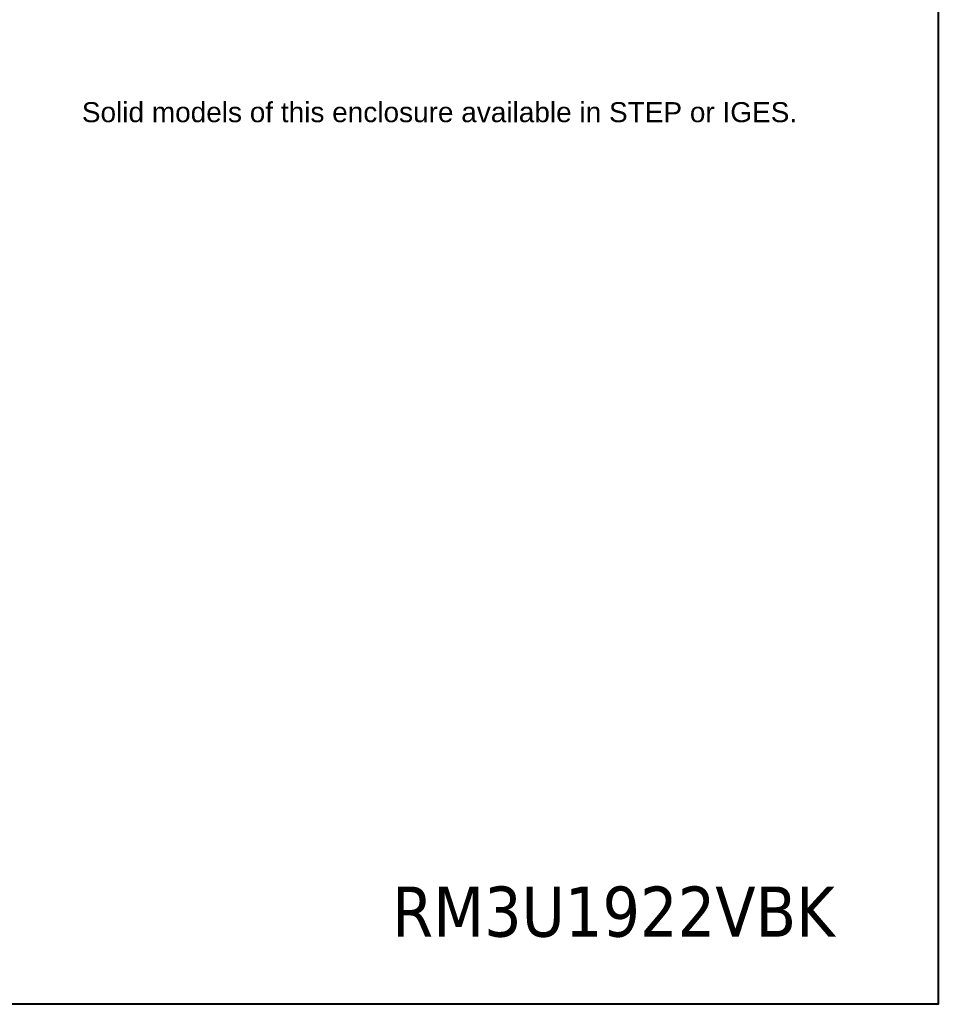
# Model space of a CAD drawing. Header units: millimetres. Extents: x 64 to 1798, y 64 to 1382.
# Tile 62 of 76: x 1187 to 1798, y 64 to 720. Entities that reach past the tile are written whole.
import ezdxf

# ---------------------------------------------------------------- set-up
doc = ezdxf.new("R2010")
doc.units = ezdxf.units.MM
doc.header["$LTSCALE"] = 6.666667
doc.layers.add('Border (ANSI)', color=7, linetype='Continuous', lineweight=40)
doc.layers.add('Symbol (ANSI)', color=7, linetype='Continuous', lineweight=25)
doc.styles.add('Note Text (ANSI)', font='tahoma.ttf')

# ---------------------------------------------------------------- blocks, each defined once
blk = doc.blocks.new('Borders Default Border')
at = {"layer": 'Border (ANSI)', "flags": 128}
blk.add_lwpolyline([(9.652, 9.652), (9.652, 206.248), (269.748, 206.248), (269.748, 9.652), (9.652, 9.652)], dxfattribs=at)

msp = doc.modelspace()

# ---------------------------------------------------------------- block references
at = {"xscale": 6.666666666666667, "yscale": 6.666666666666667, "zscale": 6.666666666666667}
msp.add_blockref('Borders Default Border', (0, 0), dxfattribs=at)

# ---------------------------------------------------------------- texts
at = {"layer": 'Symbol (ANSI)', "color": 5, "true_color": 0x0000ff, "insert": (1228.1452, 678.7785), "char_height": 13.333334, "width": 580.211188, "attachment_point": 1, "line_spacing_factor": 0.629481, "style": 'Note Text (ANSI)'}
msp.add_mtext('{\\fArial|b0|i0|c0|p34;\\H1x;\\PSolid models of this enclosure available in STEP or IGES.}', dxfattribs=at)
at = {"layer": 'Symbol (ANSI)', "insert": (1582.0707, 125.7291), "char_height": 33.333333, "width": 300.243092, "attachment_point": 5, "style": 'Note Text (ANSI)'}
msp.add_mtext('{\\fTahoma|b0|i0;\\H33.3333;RM3U1922VBK}', dxfattribs=at)

doc.saveas('drawing.dxf')
